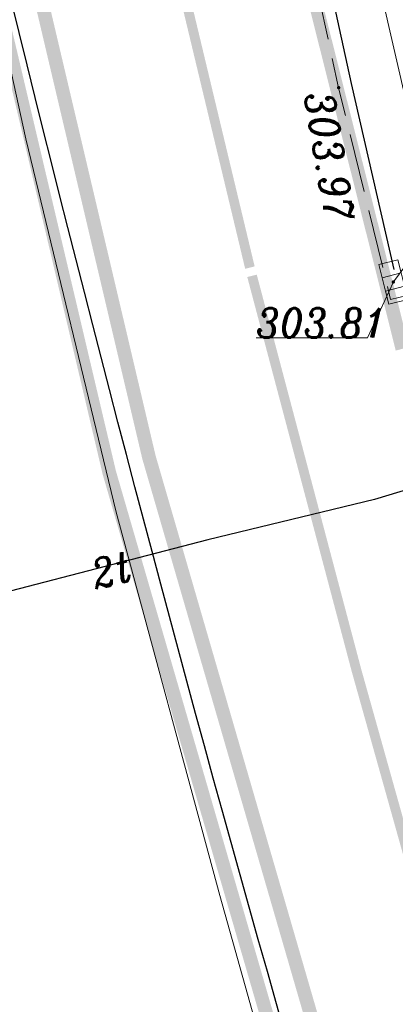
# Model space of a CAD drawing. Extents: x 779 to 3668, y -1329 to 9570.
# Tile 52 of 106: x 2166 to 2175, y -366 to -341. Entities that reach past the tile are written whole.
import ezdxf

# ---------------------------------------------------------------- set-up
doc = ezdxf.new("R2010")
doc.units = 0
for name, pattern in [('1.5_0.5', [2, 1.5, -0.5]), ('ACAD_ISO03W100', [30, 12, -18]), ('CIĄGłA', [0]), ('DASH', [0.75, 0.5, -0.25])]:
    doc.linetypes.add(name, pattern=pattern)
for name, color, linetype, lineweight in [('_a_obiekty', 250, 'Continuous', 30), ('bariera drogowa ochronna (linia)', 7, 'Continuous', 0), ('jezdnia (powierzchnia)', 7, 'Continuous', 0), ('kanał technologiczny (linia)', 7, 'Continuous', 0), ('kratka ściekowa (punkt)-SK', 7, 'Continuous', 0), ('krawężnik (linia)', 7, 'Continuous', 0), ('przewód elektroenergetyczny (linia)-SEPOD', 7, 'Continuous', 0), ('przewód kanalizacyjny (linia)-SK', 7, 'Continuous', 0), ('przewód telekomunikacyjny (linia)-STPOD', 7, 'Continuous', 0), ('przewód telekomunikacyjny (linia)-STPOD-Atr1', 7, 'Continuous', 0), ('punkt o określonej wysokości (sieć kanalizacyjna)-SK', 7, 'Continuous', 0), ('punkt o określonej wysokości (sieć kanalizacyjna)-SK-Atr2', 7, 'Continuous', 0), ('punkt wysokościowy sztuczny', 7, 'Continuous', 0), ('punkt wysokościowy sztuczny-Atr2', 7, 'Continuous', 0), ('rura ochronna - przewód telekomunikacyjny (linia)-ST', 7, 'Continuous', 0), ('Y_OZN_POZ', 251, 'Continuous', 5)]:
    doc.layers.add(name, color=color, linetype=linetype, lineweight=lineweight)
doc.styles.get("Standard").update_dxf_attribs({"font": 'arial.ttf'})
doc.linetypes.add('KTOK01-500', pattern='A,1.75,[13,dgnlstyle-rozp_2013.shx,S=0.002778,R=0,X=0,Y=0],1.75', length=3.5)

# ---------------------------------------------------------------- blocks, each defined once
blk = doc.blocks.new('PW02')
at = {"linetype": 'Continuous', "lineweight": 13, "ltscale": 10}
h = blk.add_hatch(color=0, dxfattribs=at)
edge = h.paths.add_edge_path()
edge.add_arc((0, 0), 0.45, 0, 360)
blk = doc.blocks.new('PW01_1')
at = {"linetype": 'Continuous', "lineweight": 13, "ltscale": 10}
h = blk.add_hatch(color=0, dxfattribs=at)
edge = h.paths.add_edge_path()
edge.add_arc((0, 0), 0.45, 0, 360)
blk = doc.blocks.new('US05')
at = {"color": 0, "linetype": 'Continuous', "lineweight": 13, "ltscale": 10}
for p, q in [((-5.25, -2.5), (-5.25, 2.5)), ((-5.25, 2.5), (-1.75, 2.5)), ((-1.75, -2.5), (-1.75, 2.5)), ((-1.75, 2.5), (1.75, 2.5)), ((1.75, -2.5), (1.75, 2.5)), ((1.75, 2.5), (5.25, 2.5)), ((5.25, -2.5), (5.25, 2.5)), ((-5.25, -2.5), (-1.75, -2.5)), ((-1.75, -2.5), (1.75, -2.5)), ((1.75, -2.5), (5.25, -2.5))]:
    blk.add_line(p, q, dxfattribs=at)
blk = doc.blocks.new('PZT MDCP podkład')
at = {"layer": 'bariera drogowa ochronna (linia)', "color": 8, "linetype": 'KTOK01-500', "lineweight": 13, "flags": 128}
blk.add_lwpolyline([(2084.646, 103.156), (2086.306, 94.146), (2088.056, 84.786), (2089.946, 74.546), (2091.886, 64.626), (2093.806, 54.736), (2095.766, 44.856), (2097.796, 35.206), (2099.926, 25.496), (2102.236, 15.946), (2104.896, 6.146), (2107.666, -3.744), (2109.796, -10.954), (2112.814, -19.835)], dxfattribs=at)
at = {"layer": 'jezdnia (powierzchnia)', "color": 8, "linetype": '1.5_0.5', "lineweight": 13, "flags": 128}
blk.add_lwpolyline([(2121.58, -17.44), (2121.58, -17.44), (2119.166, -10.314), (2116.966, -3.184), (2116.146, -0.544), (2113.326, 8.386), (2110.936, 17.476), (2110.246, 19.936), (2110.076, 20.316), (2109.986, 20.546), (2109.896, 20.776), (2109.816, 21.006), (2109.746, 21.246), (2109.686, 21.486), (2109.266, 21.386), (2107.936, 26.806), (2105.746, 36.806), (2103.466, 47.496), (2101.776, 56.146), (2099.886, 65.716), (2097.696, 76.946), (2095.716, 86.936), (2093.966, 96.096), (2092.736, 102.466), (2092.306, 104.766), (2077.106, 102.056), (2077.796, 98.156), (2078.256, 95.836), (2079.416, 89.206), (2080.776, 82.376), (2082.496, 73.286), (2083.117, 69.993)], dxfattribs=at)
at = {"layer": 'krawężnik (linia)', "color": 8, "linetype": 'Continuous', "lineweight": 30, "flags": 128}
blk.add_lwpolyline([(2093.096, 102.556), (2094.326, 96.146), (2096.056, 87.026), (2098.076, 77.016), (2100.216, 65.776), (2102.096, 56.296), (2103.816, 47.516), (2106.076, 36.886), (2108.256, 26.916), (2109.346, 22.156)], dxfattribs=at)
at = {"layer": 'przewód elektroenergetyczny (linia)-SEPOD', "color": 8, "linetype": 'Continuous', "lineweight": 13, "flags": 128}
blk.add_lwpolyline([(2098.726, 82.396), (2098.196, 82.176), (2100.776, 68.676), (2104.106, 53.016), (2105.376, 45.336), (2105.876, 45.256), (2105.496, 44.696), (2108.296, 32.376), (2110.426, 23.156), (2111.766, 20.326), (2113.626, 18.346), (2115.156, 18.366)], dxfattribs=at)
at = {"layer": 'przewód kanalizacyjny (linia)-SK', "color": 8, "linetype": 'Continuous', "lineweight": 13, "flags": 128}
blk.add_lwpolyline([(2112.006, 25.436), (2109.336, 21.836)], dxfattribs=at)
at = {"layer": 'przewód telekomunikacyjny (linia)-STPOD', "color": 8, "linetype": 'Continuous', "lineweight": 13, "flags": 128}
blk.add_lwpolyline([(2095.425, 12.989), (2096.886, 13.246), (2104.586, 15.236), (2108.856, 16.276), (2119.726, 19.566)], dxfattribs=at)
at = {"layer": 'punkt o określonej wysokości (sieć kanalizacyjna)-SK-Atr2', "color": 8, "lineweight": 13, "flags": 128}
blk.add_lwpolyline([(2109.336, 21.836), (2108.676, 20.406), (2105.828, 20.406)], dxfattribs=at)
at = {"layer": 'rura ochronna - przewód telekomunikacyjny (linia)-ST', "color": 8, "linetype": 'Continuous', "lineweight": 30, "flags": 128}
blk.add_lwpolyline([(2119.726, 19.566), (2108.856, 16.276), (2104.586, 15.236), (2096.886, 13.246), (2095.425, 12.989)], dxfattribs=at)
at = {"layer": 'kratka ściekowa (punkt)-SK', "color": 8, "linetype": 'Continuous', "lineweight": 13, "xscale": 0.1, "yscale": 0.1, "zscale": 0.1, "rotation": 284.3}
blk.add_blockref('US05', (2109.336, 21.836), dxfattribs=at)
at = {"layer": 'punkt o określonej wysokości (sieć kanalizacyjna)-SK', "color": 8, "linetype": 'Continuous', "lineweight": 13, "xscale": 0.1, "yscale": 0.1, "zscale": 0.1}
blk.add_blockref('PW01_1', (2109.336, 21.836), dxfattribs=at)
at = {"layer": 'punkt wysokościowy sztuczny', "color": 8, "linetype": 'Continuous', "lineweight": 13, "xscale": 0.1, "yscale": 0.1, "zscale": 0.1}
blk.add_blockref('PW02', (2107.936, 26.806), dxfattribs=at)
at = {"layer": 'przewód telekomunikacyjny (linia)-STPOD-Atr1', "color": 8, "insert": (2101.618, 14.335), "char_height": 0.75, "attachment_point": 4, "rotation": 14.491, "line_spacing_factor": 0.6}
blk.add_mtext('\\FITALIC_1250;\\H1x;\\W0.9;2t', dxfattribs=at)
at = {"layer": 'punkt o określonej wysokości (sieć kanalizacyjna)-SK-Atr2', "color": 8, "lineweight": 13, "insert": (2105.828, 20.414), "char_height": 0.75, "attachment_point": 7, "line_spacing_factor": 0.6}
blk.add_mtext('\\FITALIC_1250;\\H1x;\\W0.9;303.81', dxfattribs=at)
at = {"layer": 'punkt wysokościowy sztuczny-Atr2', "color": 8, "lineweight": 13, "insert": (2107.796, 26.756), "char_height": 0.75, "attachment_point": 1, "rotation": 279.462, "line_spacing_factor": 0.6}
blk.add_mtext('\\FITALIC_1250;\\H1x;\\W0.9;303.97', dxfattribs=at)

msp = doc.modelspace()

# ---------------------------------------------------------------- linework, layer by layer
msp.add_lwpolyline([(2178.734, -387.12, -0.038363), (2153.58, -280.437, 2.343979)], format="xyb")
at = {"layer": '_a_obiekty', "color": 251, "linetype": 'DASH', "lineweight": 5, "ltscale": 3, "true_color": 0x636466, "elevation": 0}
msp.add_lwpolyline([(2167.885, -314.03), (2168.396, -316.775, 0.414214), (2203.372, -340.788), (2203.962, -340.678, 0.414214), (2227.975, -305.702), (2227.465, -302.957, 0.414214), (2192.489, -278.944), (2191.899, -279.053, 0.414214)], format="xyb", close=True, dxfattribs=at)
at = {"layer": 'Y_OZN_POZ', "linetype": 'ACAD_ISO03W100', "ltscale": 0.1, "const_width": 0.25}
msp.add_lwpolyline([(2171.623, -346.943, -0.02415), (2157.683, -279.272)], format="xyb", dxfattribs=at)
at = {"layer": 'Y_OZN_POZ'}
for points, const_width in [([(2175.526, -349.021, -0.024492), (2160.425, -279.467)], 0.35), ([(2179.243, -386.928, -0.038363), (2154.079, -280.2, -0.038363)], 0.35), ([(2178.219, -387.29, -0.038363), (2153.075, -280.652, -0.038363)], 0.35), ([(2180.143, -377.317, -0.010946), (2171.677, -347.154, -0.010946)], 0.25)]:
    msp.add_lwpolyline(points, format="xyb", dxfattribs=dict(at, const_width=const_width))

# ---------------------------------------------------------------- block references
at = {"layer": 'kanał technologiczny (linia)', "color": 18, "linetype": 'CIĄGłA', "lineweight": 5, "true_color": 0x000000}
msp.add_blockref('PZT MDCP podkład', (65.959, -369.147), dxfattribs=at)

doc.saveas('drawing.dxf')
